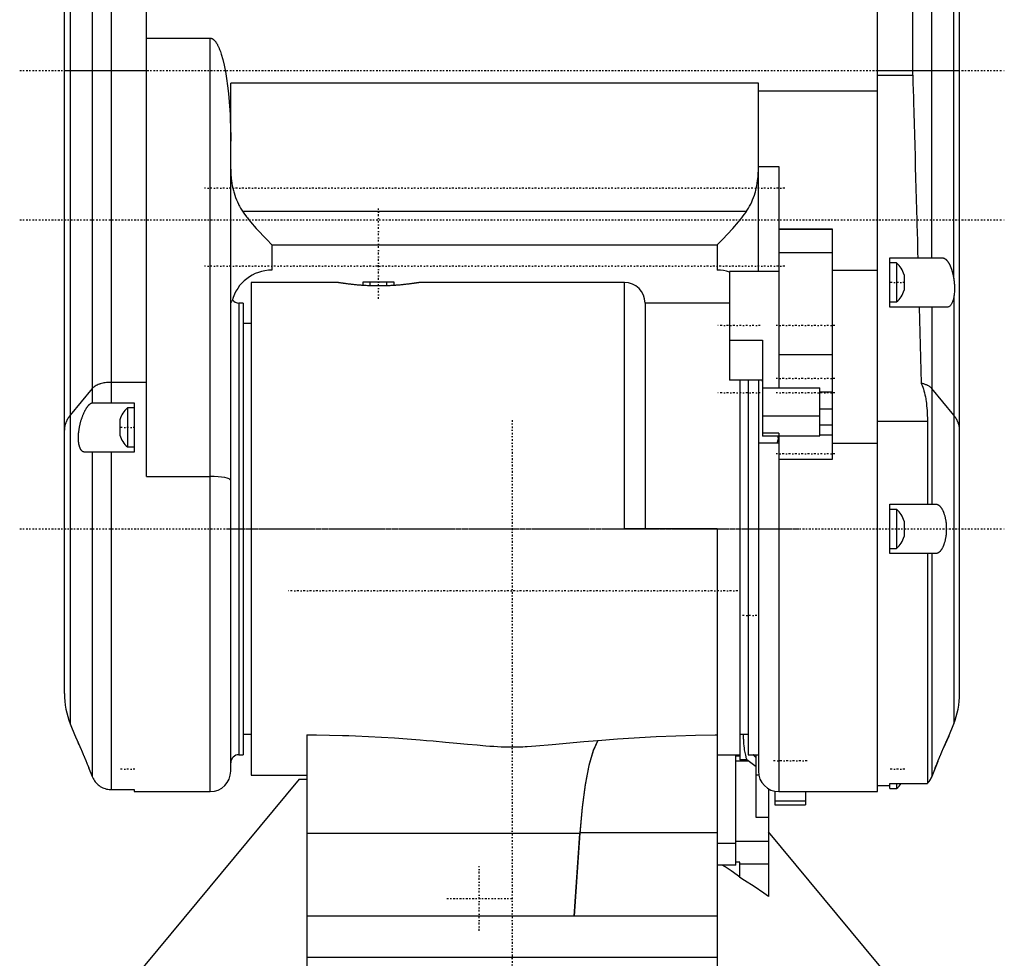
# Model space of a CAD drawing. Extents: x -128 to 128, y -5 to 906.
# Tile 3 of 12: x -120 to 120, y 225 to 454. Entities that reach past the tile are written whole.
import ezdxf

# ---------------------------------------------------------------- set-up
doc = ezdxf.new("R2010")
doc.units = 0
doc.linetypes.add('CENTER', pattern=[1.5, 0.45, -0.5, 0.05, -0.5])
doc.layers.add('AM_0', color=7, linetype='CONTINUOUS')
doc.layers.add('AM_7', color=7, linetype='CENTER')

msp = doc.modelspace()

# ---------------------------------------------------------------- linework, layer by layer
at = {"layer": 'AM_0', "color": 7, "linetype": 'CONTINUOUS'}
for p, q in [((89, 266), (89, 786.5)), ((107.57, 390.98), (107.57, 770.02)), ((-109, 289.9), (-109, 762.6)), ((109, 289.9), (109, 762.6)), ((-107.57, 690.25), (-107.57, 282.48)), ((-89, 342.76), (-89, 675.18)), ((-102.24, 459.11), (-102.24, 360.68)), ((-97.6, 459), (-97.6, 360.7)), ((97.6, 440.5), (97.6, 458.5)), ((102.24, 396), (102.24, 458.5)), ((-89, 449.49), (-73.5, 449.49)), ((-73.5, 266), (-73.5, 449.49)), ((-109, 441.6), (-89, 441.6)), ((89, 441.6), (109, 441.6)), ((89, 440.5), (97.6, 440.5)), ((60, 438.5), (-68.5, 438.5)), ((-68.5, 271), (-68.5, 438.5)), ((60, 392.69), (60, 438.5)), ((60, 436.7), (89, 436.7)), ((60, 418.21), (65, 418.21)), ((65, 418.21), (65, 364.37)), ((-65.65, 407.39), (57.15, 407.39)), ((65, 403.04), (78, 403.04)), ((78, 402.92), (65, 402.92)), ((78, 403.04), (78, 346.87)), ((-58.5, 399.17), (50, 399.17)), ((-58.5, 399.17), (-58.5, 393)), ((50, 399.17), (50, 393)), ((78, 397.19), (65, 397.19)), ((92, 396), (104.81, 396)), ((92, 384), (92, 396)), ((93.65, 394.75), (92, 394.75)), ((93.65, 394.75), (93.65, 385.25)), ((65, 392.69), (53, 392.69)), ((53, 392.69), (53, 366.21)), ((78, 393), (89, 393)), ((95.5, 391.88), (95.5, 388.12)), ((-42.5, 390), (-63.5, 390)), ((-63.5, 390), (-63.5, 270)), ((-36.34, 389.3), (-36.54, 389.3)), ((-28.66, 390.1), (-36.34, 390.1)), ((-36.34, 390.1), (-36.34, 389.3)), ((-34.52, 389.2), (-34.52, 390.1)), ((-30.48, 389.2), (-30.48, 390.1)), ((-28.66, 389.3), (-28.66, 390.1)), ((-28.46, 389.3), (-28.66, 389.3)), ((27.4, 390), (-22.5, 390)), ((27.4, 330), (27.4, 390)), ((107.57, 386.3), (107.57, 282.48)), ((-65.5, 385), (-66.5, 385)), ((-66.5, 385), (-66.5, 275)), ((-65.5, 385), (-65.5, 275)), ((53, 385), (32.4, 385)), ((32.4, 385), (32.4, 330)), ((92, 385.25), (93.65, 385.25)), ((106, 384), (92, 384)), ((99.15, 384), (99.65, 365.46)), ((102.24, 384), (102.24, 336)), ((-63.5, 380), (-65.5, 380)), ((53, 375.94), (61, 375.94)), ((61, 375.94), (61, 352.53)), ((78, 372.4), (65, 372.4)), ((-89, 365.67), (-97.6, 365.67)), ((61, 366.21), (53, 366.21)), ((55.5, 366.21), (55.5, 273.75)), ((57.5, 366.21), (57.5, 275)), ((60, 366.21), (60, 271)), ((61, 365.92), (60.93, 366.21)), ((-102.24, 364.17), (-107.57, 357.7)), ((61, 364.37), (75, 364.37)), ((75, 352.63), (75, 364.37)), ((78, 363.28), (75, 363.28)), ((107.57, 357.7), (102.24, 364.17)), ((-102.07, 360.7), (-92, 360.7)), ((-92, 360.7), (-92, 348.7)), ((-92, 359.45), (-93.65, 359.45)), ((-93.65, 359.45), (-93.65, 349.95)), ((61, 357.51), (75, 357.51)), ((78, 359.13), (75, 359.13)), ((-95.5, 356.58), (-95.5, 352.82)), ((78, 355.27), (75, 355.27)), ((101.17, 356.18), (89, 356.18)), ((101.17, 356.18), (101.17, 336)), ((65, 353.29), (61, 353.29)), ((65, 352.53), (61, 352.53)), ((64.9, 351.89), (64.71, 352.53)), ((65, 353.29), (65, 266)), ((65, 352.63), (75, 352.63)), ((78, 352.79), (75, 352.79)), ((65, 350.88), (60, 350.88)), ((64.6, 350.88), (64.9, 351.89)), ((78, 350.88), (89, 350.88)), ((-92, 348.7), (-104.1, 348.7)), ((-102.24, 348.7), (-102.24, 269.67)), ((-97.6, 348.7), (-97.6, 266.5)), ((-93.65, 349.95), (-92, 349.95)), ((78, 346.87), (65, 346.87)), ((-89, 342.76), (-73.5, 342.76)), ((92, 336), (103.26, 336)), ((92, 324), (92, 336)), ((93.65, 334.75), (92, 334.75)), ((93.65, 334.75), (93.65, 325.25)), ((95.5, 331.88), (95.5, 328.12)), ((50, 330), (27.4, 330)), ((50, 330), (50, 217.82)), ((92, 325.25), (93.65, 325.25)), ((103.26, 324), (92, 324)), ((101.17, 324), (101.17, 268.01)), ((102.24, 324), (102.24, 269.67)), ((-107.57, 282.48), (-106.38, 279.5)), ((106.38, 279.5), (107.57, 282.48)), ((-106.37, 279.47), (-106.38, 279.5)), ((-65.5, 280), (-63.5, 280)), ((-50, 279.8), (-49.22, 279.8)), ((-50, 279.8), (-50, 217.82)), ((20.94, 278.49), (20.93, 278.44)), ((49.48, 279.8), (50, 279.8)), ((55.5, 280), (57.5, 280)), ((106.38, 279.5), (105.03, 276.48)), ((-105.46, 277.46), (-105.67, 277.94)), ((-66.5, 275), (-65.5, 275)), ((50, 275), (55.5, 275)), ((54.5, 248.12), (54.5, 274.72)), ((54.5, 274.72), (55.5, 274.72)), ((54.5, 273.49), (57.57, 273.49)), ((57.2, 273.75), (55.5, 273.75)), ((59.5, 272.05), (57.2, 273.75)), ((57.5, 275), (60, 275)), ((59.5, 274.38), (59.34, 274.38)), ((59.5, 259.69), (59.5, 275)), ((-103.12, 271.88), (-102.24, 269.67)), ((103.71, 273.35), (102.24, 269.67)), ((-51.86, 269), (-92.81, 219.73)), ((-63.5, 270), (-50, 270)), ((-51.86, 269), (-50, 269)), ((59.5, 270.09), (60.08, 270.09)), ((-97.6, 266.5), (-92, 266.5)), ((-92, 266.5), (-92, 266)), ((62.5, 266.67), (62.5, 240.5)), ((89, 267.5), (92, 267.5)), ((92, 268.01), (101.17, 268.01)), ((92, 266.75), (92, 268.01)), ((92, 266.75), (93.65, 266.75)), ((93.65, 268.01), (93.65, 266.75)), ((-92, 266), (-73.5, 266)), ((64, 266.1), (64, 262.78)), ((65, 266), (89, 266)), ((71.5, 266), (71.5, 262.78)), ((71.5, 263.67), (64, 263.67)), ((64, 262.78), (71.5, 262.78)), ((62.5, 259.69), (59.5, 259.69)), ((16.53, 255.81), (-50, 255.81)), ((16.56, 255.96), (15.14, 235.7)), ((15.14, 235.7), (16.53, 255.81)), ((50, 255.96), (16.56, 255.96)), ((92.81, 219.73), (62.5, 256.2)), ((54.5, 253.38), (50, 253.38)), ((54.5, 253.94), (62.5, 253.94)), ((50.13, 248.12), (50, 248.22)), ((54.5, 248.12), (50.13, 248.12)), ((55.5, 248.84), (54.5, 248.84)), ((55.5, 245.1), (55.5, 248.84)), ((62.5, 248.32), (55.5, 248.32)), ((50, 235.7), (-50, 235.7)), ((50, 225.57), (-50, 225.57))]:
    msp.add_line(p, q, dxfattribs=at)
for points in [[(-68.5, 341.76), (-68.6, 341.96), (-68.88, 342.14), (-69.34, 342.32), (-69.96, 342.47), (-70.72, 342.59), (-71.59, 342.68), (-72.52, 342.74), (-73.5, 342.76)], [(20.94, 278.49), (19.79, 276.02), (18.74, 272.38), (17.83, 267.69), (17.08, 262.1), (16.53, 255.81)], [(20.93, 278.44), (19.79, 275.97), (18.75, 272.35), (17.85, 267.7), (17.11, 262.18), (16.56, 255.96)]]:
    msp.add_lwpolyline(points, dxfattribs=at)
for points in [[(-73.5, 449.49, 0), (-73.49, 449.49, 0), (-73.48, 449.49, 0), (-73.47, 449.49, 0), (-73.46, 449.49, 0), (-73.46, 449.49, 0), (-73.45, 449.49, 0), (-73.43, 449.49, 0), (-73.42, 449.49, 0), (-73.41, 449.49, 0), (-73.4, 449.49, 0), (-73.39, 449.49, 0), (-73.38, 449.49, 0), (-73.37, 449.48, 0), (-73.36, 449.48, 0), (-73.35, 449.48, 0), (-73.34, 449.48, 0), (-73.32, 449.48, 0), (-73.32, 449.48, 0), (-73.31, 449.48, 0), (-73.3, 449.47, 0), (-73.29, 449.47, 0), (-73.28, 449.47, 0), (-73.25, 449.46, 0), (-73.17, 449.44, 0), (-73.1, 449.41, 0), (-73.03, 449.38, 0), (-72.96, 449.34, 0), (-72.88, 449.3, 0), (-72.85, 449.28, 0), (-72.81, 449.25, 0), (-72.74, 449.2, 0), (-72.67, 449.14, 0), (-72.6, 449.08, 0), (-72.52, 449.01, 0), (-72.45, 448.94, 0), (-72.42, 448.9, 0), (-72.38, 448.86, 0), (-72.31, 448.77, 0), (-72.24, 448.69, 0), (-72.21, 448.64, 0), (-72.17, 448.59, 0), (-72.1, 448.49, 0), (-72.03, 448.39, 0), (-72, 448.33, 0), (-71.96, 448.28, 0), (-71.89, 448.16, 0), (-71.82, 448.04, 0), (-71.76, 447.92, 0), (-71.69, 447.79, 0), (-71.62, 447.65, 0), (-71.59, 447.58, 0), (-71.55, 447.51, 0), (-71.49, 447.37, 0), (-71.42, 447.22, 0), (-71.35, 447.07, 0), (-71.29, 446.91, 0), (-71.22, 446.74, 0), (-71.19, 446.66, 0), (-71.16, 446.57, 0), (-71.1, 446.4, 0), (-71.03, 446.22, 0), (-70.81, 445.57, 0), (-70.46, 444.31, 0), (-70.12, 442.9, 0), (-69.96, 442.15, 0), (-69.81, 441.36, 0), (-69.53, 439.68, 0), (-69.28, 437.89, 0), (-69.06, 435.99, 0), (-68.88, 434.01, 0), (-68.73, 431.96, 0), (-68.67, 430.9, 0), (-68.62, 429.84, 0), (-68.54, 427.69, 0), (-68.5, 425.51, 0), (-68.5, 424.41, 0)], [(97.6, 440.5, 0), (97.6, 440.5, 0), (97.6, 440.5, 0), (97.6, 440.5, 0), (97.6, 440.5, 0), (97.6, 440.5, 0), (97.6, 440.5, 0), (97.6, 440.5, 0), (97.6, 440.5, 0), (97.6, 440.5, 0), (97.6, 440.5, 0), (97.6, 440.5, 0), (97.6, 440.5, 0), (97.6, 440.5, 0), (97.6, 440.5, 0), (97.6, 440.5, 0), (97.6, 440.5, 0), (97.6, 440.5, 0), (97.6, 440.5, 0), (97.6, 440.5, 0), (97.6, 440.5, 0), (97.6, 440.5, 0), (97.6, 440.5, 0), (97.6, 440.5, 0), (97.6, 440.5, 0), (97.6, 440.5, 0), (97.6, 440.5, 0), (97.6, 440.5, 0), (97.6, 440.5, 0), (97.6, 440.5, 0), (97.6, 440.5, 0), (97.6, 440.5, 0), (97.6, 440.5, 0), (97.6, 440.5, 0), (97.6, 440.49, 0), (97.6, 440.49, 0), (97.6, 440.49, 0), (97.6, 440.49, 0), (97.6, 440.49, 0), (97.6, 440.49, 0), (97.6, 440.48, 0), (97.6, 440.48, 0), (97.6, 440.47, 0), (97.61, 440.46, 0), (97.61, 440.42, 0), (97.61, 440.33, 0), (97.62, 440.27, 0), (97.62, 440.2, 0), (97.62, 440.04, 0), (97.63, 439.84, 0), (97.66, 438.9, 0), (97.72, 436.59, 0), (97.76, 435.27, 0), (97.79, 433.95, 0), (97.87, 431.3, 0), (97.94, 428.66, 0), (98.01, 426.03, 0), (98.08, 423.39, 0), (98.15, 420.76, 0), (98.19, 419.45, 0), (98.22, 418.13, 0), (98.3, 415.51, 0), (98.37, 412.89, 0), (98.44, 410.27, 0), (98.51, 407.67, 0), (98.58, 405.06, 0), (98.62, 403.76, 0), (98.65, 402.46, 0), (98.72, 399.87, 0), (98.79, 397.29, 0), (98.83, 396, 0)], [(-68.5, 417.59, 0), (-68.5, 417.27, 0), (-68.48, 416.63, 0), (-68.44, 416, 0), (-68.42, 415.69, 0), (-68.39, 415.38, 0), (-68.32, 414.77, 0), (-68.23, 414.16, 0), (-68.12, 413.56, 0), (-67.99, 412.97, 0), (-67.85, 412.39, 0), (-67.77, 412.1, 0), (-67.69, 411.81, 0), (-67.51, 411.25, 0), (-67.32, 410.7, 0), (-67.11, 410.16, 0), (-66.88, 409.63, 0), (-66.64, 409.11, 0), (-66.51, 408.85, 0), (-66.38, 408.6, 0), (-66.1, 408.1, 0), (-65.8, 407.62, 0), (-65.65, 407.39, 0)], [(57.15, 407.39, 0), (57.3, 407.62, 0), (57.6, 408.11, 0), (57.88, 408.6, 0), (58.01, 408.85, 0), (58.14, 409.11, 0), (58.38, 409.63, 0), (58.61, 410.16, 0), (58.82, 410.7, 0), (59.02, 411.25, 0), (59.19, 411.82, 0), (59.27, 412.1, 0), (59.35, 412.39, 0), (59.49, 412.97, 0), (59.62, 413.56, 0), (59.73, 414.16, 0), (59.82, 414.77, 0), (59.89, 415.38, 0), (59.92, 415.69, 0), (59.94, 416.01, 0), (59.98, 416.63, 0), (60, 417.27, 0), (60, 417.59, 0)], [(-65.65, 407.39, 0), (-65.49, 407.15, 0), (-65.15, 406.67, 0), (-64.81, 406.2, 0), (-64.63, 405.96, 0), (-64.45, 405.72, 0), (-64.07, 405.25, 0), (-63.69, 404.78, 0), (-62.27, 403.14, 0), (-59.74, 400.44, 0), (-58.5, 399.17, 0)], [(50, 399.17, 0), (51.24, 400.44, 0), (53.77, 403.14, 0), (55.19, 404.78, 0), (55.57, 405.25, 0), (55.95, 405.72, 0), (56.13, 405.96, 0), (56.31, 406.2, 0), (56.65, 406.67, 0), (56.99, 407.15, 0), (57.15, 407.39, 0)], [(104.81, 396, 0), (104.83, 396, 0), (104.86, 396, 0), (104.89, 396, 0), (104.9, 396, 0), (104.92, 395.99, 0), (104.95, 395.99, 0), (104.98, 395.98, 0), (105.01, 395.98, 0), (105.04, 395.97, 0), (105.07, 395.96, 0), (105.08, 395.96, 0), (105.1, 395.96, 0), (105.13, 395.95, 0), (105.16, 395.94, 0), (105.26, 395.89, 0), (105.35, 395.85, 0), (105.44, 395.79, 0), (105.55, 395.72, 0), (105.58, 395.69, 0), (105.61, 395.67, 0), (105.62, 395.66, 0), (105.64, 395.64, 0), (105.67, 395.62, 0), (105.7, 395.59, 0), (105.73, 395.56, 0), (105.76, 395.53, 0), (105.79, 395.5, 0), (105.8, 395.49, 0), (105.82, 395.47, 0), (105.85, 395.44, 0), (105.88, 395.4, 0), (105.91, 395.37, 0), (105.94, 395.33, 0), (105.97, 395.3, 0), (105.99, 395.28, 0), (106, 395.26, 0), (106.03, 395.22, 0), (106.06, 395.18, 0), (106.09, 395.14, 0), (106.12, 395.1, 0), (106.15, 395.06, 0), (106.17, 395.04, 0), (106.18, 395.02, 0), (106.21, 394.97, 0), (106.24, 394.93, 0), (106.27, 394.88, 0), (106.3, 394.84, 0), (106.33, 394.79, 0), (106.34, 394.77, 0), (106.35, 394.74, 0), (106.38, 394.69, 0), (106.41, 394.64, 0), (106.43, 394.62, 0), (106.44, 394.59, 0), (106.47, 394.54, 0), (106.5, 394.49, 0), (106.51, 394.46, 0), (106.52, 394.44, 0), (106.55, 394.38, 0), (106.58, 394.33, 0), (106.61, 394.27, 0), (106.63, 394.22, 0), (106.66, 394.16, 0), (106.67, 394.13, 0), (106.68, 394.1, 0), (106.71, 394.05, 0), (106.74, 393.99, 0), (106.76, 393.93, 0), (106.79, 393.87, 0), (106.81, 393.81, 0), (106.82, 393.78, 0), (106.84, 393.75, 0), (106.86, 393.69, 0), (106.89, 393.63, 0), (106.91, 393.56, 0), (106.93, 393.5, 0), (106.96, 393.44, 0), (106.97, 393.41, 0), (106.98, 393.37, 0), (107, 393.31, 0), (107.02, 393.25, 0), (107.04, 393.18, 0), (107.07, 393.12, 0), (107.09, 393.05, 0), (107.1, 393.02, 0), (107.11, 392.98, 0), (107.13, 392.92, 0), (107.15, 392.85, 0), (107.17, 392.78, 0), (107.19, 392.71, 0), (107.21, 392.64, 0), (107.22, 392.6, 0), (107.23, 392.57, 0), (107.25, 392.5, 0), (107.27, 392.42, 0), (107.28, 392.39, 0), (107.29, 392.35, 0), (107.31, 392.28, 0), (107.33, 392.2, 0), (107.34, 392.17, 0), (107.34, 392.13, 0), (107.36, 392.05, 0), (107.38, 391.98, 0), (107.4, 391.9, 0), (107.41, 391.82, 0), (107.43, 391.74, 0), (107.44, 391.7, 0), (107.45, 391.66, 0), (107.46, 391.59, 0), (107.48, 391.51, 0), (107.49, 391.43, 0), (107.51, 391.35, 0), (107.52, 391.27, 0), (107.53, 391.23, 0), (107.54, 391.19, 0), (107.55, 391.1, 0), (107.57, 391.02, 0), (107.57, 390.98, 0)], [(107.57, 390.98, 0), (107.59, 390.85, 0), (107.63, 390.57, 0), (107.66, 390.3, 0), (107.68, 390.16, 0), (107.69, 390.02, 0), (107.71, 389.75, 0), (107.73, 389.47, 0), (107.75, 389.2, 0), (107.76, 388.92, 0), (107.76, 388.65, 0), (107.76, 388.52, 0), (107.76, 388.38, 0), (107.76, 388.12, 0), (107.75, 387.86, 0), (107.73, 387.6, 0), (107.71, 387.35, 0), (107.69, 387.11, 0), (107.68, 386.99, 0), (107.66, 386.87, 0), (107.63, 386.64, 0), (107.59, 386.41, 0), (107.57, 386.3, 0)], [(-22.5, 390, 0), (-22.5, 390, 0), (-22.51, 390, 0), (-22.52, 390, 0), (-22.54, 389.99, 0), (-22.55, 389.99, 0), (-22.58, 389.99, 0), (-22.62, 389.98, 0), (-22.67, 389.97, 0), (-22.73, 389.96, 0), (-22.8, 389.95, 0), (-22.84, 389.94, 0), (-22.87, 389.94, 0), (-22.96, 389.93, 0), (-23.05, 389.91, 0), (-23.15, 389.89, 0), (-23.26, 389.88, 0), (-23.38, 389.86, 0), (-23.44, 389.85, 0), (-23.51, 389.84, 0), (-23.64, 389.82, 0), (-23.78, 389.8, 0), (-23.85, 389.79, 0), (-23.93, 389.78, 0), (-24.08, 389.76, 0), (-24.24, 389.73, 0), (-24.33, 389.72, 0), (-24.41, 389.71, 0), (-24.59, 389.69, 0), (-24.76, 389.66, 0), (-24.95, 389.64, 0), (-25.14, 389.62, 0), (-25.33, 389.59, 0), (-25.43, 389.58, 0), (-25.53, 389.57, 0), (-25.73, 389.55, 0), (-25.94, 389.52, 0), (-26.16, 389.5, 0), (-26.39, 389.48, 0), (-26.62, 389.45, 0), (-26.74, 389.44, 0), (-26.86, 389.43, 0), (-27.1, 389.41, 0), (-27.35, 389.38, 0), (-27.61, 389.36, 0), (-27.87, 389.34, 0), (-28.13, 389.32, 0), (-28.26, 389.31, 0), (-28.4, 389.3, 0), (-28.67, 389.28, 0), (-28.95, 389.27, 0), (-29.22, 389.25, 0), (-29.5, 389.24, 0), (-29.79, 389.22, 0), (-29.93, 389.22, 0), (-30.07, 389.21, 0), (-30.36, 389.2, 0), (-30.65, 389.19, 0), (-30.93, 389.18, 0), (-31.22, 389.17, 0), (-31.51, 389.17, 0), (-31.65, 389.17, 0), (-31.79, 389.17, 0), (-32.08, 389.16, 0), (-32.36, 389.16, 0), (-32.5, 389.16, 0), (-32.64, 389.16, 0), (-32.92, 389.16, 0), (-33.21, 389.17, 0), (-33.35, 389.17, 0), (-33.49, 389.17, 0), (-33.78, 389.17, 0), (-34.07, 389.18, 0), (-34.35, 389.19, 0), (-34.64, 389.2, 0), (-34.93, 389.21, 0), (-35.07, 389.22, 0), (-35.21, 389.22, 0), (-35.5, 389.24, 0), (-35.78, 389.25, 0), (-36.05, 389.27, 0), (-36.33, 389.28, 0), (-36.6, 389.3, 0), (-36.74, 389.31, 0), (-36.87, 389.32, 0), (-37.13, 389.34, 0), (-37.39, 389.36, 0), (-37.65, 389.38, 0), (-37.9, 389.41, 0), (-38.14, 389.43, 0), (-38.26, 389.44, 0), (-38.38, 389.45, 0), (-38.61, 389.48, 0), (-38.84, 389.5, 0), (-39.06, 389.52, 0), (-39.27, 389.55, 0), (-39.47, 389.57, 0), (-39.57, 389.58, 0), (-39.67, 389.59, 0), (-39.86, 389.62, 0), (-40.05, 389.64, 0), (-40.24, 389.66, 0), (-40.41, 389.69, 0), (-40.59, 389.71, 0), (-40.67, 389.72, 0), (-40.76, 389.73, 0), (-40.92, 389.76, 0), (-41.07, 389.78, 0), (-41.15, 389.79, 0), (-41.22, 389.8, 0), (-41.36, 389.82, 0), (-41.49, 389.84, 0), (-41.56, 389.85, 0), (-41.62, 389.86, 0), (-41.74, 389.88, 0), (-41.85, 389.89, 0), (-41.95, 389.91, 0), (-42.04, 389.93, 0), (-42.13, 389.94, 0), (-42.16, 389.94, 0), (-42.2, 389.95, 0), (-42.27, 389.96, 0), (-42.33, 389.97, 0), (-42.38, 389.98, 0), (-42.42, 389.99, 0), (-42.45, 389.99, 0), (-42.46, 389.99, 0), (-42.48, 390, 0), (-42.49, 390, 0), (-42.5, 390, 0), (-42.5, 390, 0)], [(107.57, 386.3, 0), (107.55, 386.18, 0), (107.49, 385.94, 0), (107.43, 385.72, 0), (107.4, 385.61, 0), (107.37, 385.51, 0), (107.3, 385.31, 0), (107.22, 385.13, 0), (107.14, 384.96, 0), (107.06, 384.8, 0), (106.98, 384.66, 0), (106.94, 384.6, 0), (106.89, 384.54, 0), (106.8, 384.42, 0), (106.7, 384.32, 0), (106.6, 384.23, 0), (106.5, 384.15, 0), (106.39, 384.09, 0), (106.33, 384.07, 0), (106.28, 384.05, 0), (106.17, 384.02, 0), (106.05, 384, 0), (106, 384, 0)], [(-68.5, 384.68, 0), (-68.48, 384.83, 0), (-68.36, 385.12, 0), (-68.22, 385.41, 0), (-68.17, 385.55, 0)], [(-97.6, 365.67, 0), (-97.77, 365.67, 0), (-98.1, 365.66, 0), (-98.42, 365.64, 0), (-98.59, 365.62, 0), (-98.75, 365.61, 0), (-99.07, 365.57, 0), (-99.38, 365.52, 0), (-99.69, 365.45, 0), (-99.98, 365.38, 0), (-100.27, 365.3, 0), (-100.41, 365.26, 0), (-100.54, 365.22, 0), (-100.8, 365.12, 0), (-101.05, 365.02, 0), (-101.28, 364.9, 0), (-101.5, 364.78, 0), (-101.69, 364.66, 0), (-101.79, 364.59, 0), (-101.87, 364.53, 0), (-102.04, 364.39, 0), (-102.18, 364.25, 0), (-102.24, 364.17, 0)], [(102.24, 364.17, 0), (102.2, 364.22, 0), (102.11, 364.31, 0), (102.02, 364.4, 0), (101.97, 364.45, 0), (101.92, 364.49, 0), (101.8, 364.58, 0), (101.68, 364.66, 0), (101.56, 364.75, 0), (101.42, 364.82, 0), (101.28, 364.9, 0), (101.21, 364.94, 0), (101.14, 364.97, 0), (100.98, 365.04, 0), (100.82, 365.11, 0), (100.66, 365.18, 0), (100.48, 365.24, 0), (100.31, 365.29, 0), (100.22, 365.32, 0), (100.13, 365.35, 0), (99.94, 365.4, 0), (99.75, 365.44, 0), (99.65, 365.46, 0)], [(99.65, 365.46, 0), (99.75, 365.26, 0), (99.91, 364.87, 0), (100.06, 364.48, 0), (100.14, 364.27, 0), (100.2, 364.06, 0), (100.34, 363.62, 0), (100.46, 363.15, 0), (100.57, 362.67, 0), (100.67, 362.17, 0), (100.76, 361.64, 0), (100.81, 361.38, 0), (100.85, 361.11, 0), (100.92, 360.55, 0), (100.98, 359.98, 0), (101.04, 359.4, 0), (101.08, 358.81, 0), (101.12, 358.23, 0), (101.13, 357.93, 0), (101.14, 357.64, 0), (101.16, 357.05, 0), (101.17, 356.47, 0), (101.17, 356.18, 0)], [(-104.1, 348.7, 0), (-104.13, 348.7, 0), (-104.2, 348.71, 0), (-104.26, 348.72, 0), (-104.29, 348.72, 0), (-104.32, 348.73, 0), (-104.38, 348.75, 0), (-104.44, 348.77, 0), (-104.5, 348.8, 0), (-104.56, 348.84, 0), (-104.62, 348.87, 0), (-104.65, 348.89, 0), (-104.67, 348.92, 0), (-104.73, 348.96, 0), (-104.78, 349.01, 0), (-104.83, 349.07, 0), (-104.88, 349.13, 0), (-104.93, 349.19, 0), (-104.95, 349.23, 0), (-104.98, 349.26, 0), (-105.02, 349.33, 0), (-105.07, 349.41, 0), (-105.09, 349.45, 0), (-105.11, 349.49, 0), (-105.15, 349.58, 0), (-105.19, 349.67, 0), (-105.21, 349.72, 0), (-105.23, 349.77, 0), (-105.27, 349.87, 0), (-105.31, 349.98, 0), (-105.34, 350.09, 0), (-105.37, 350.21, 0), (-105.4, 350.33, 0), (-105.42, 350.39, 0), (-105.43, 350.45, 0), (-105.46, 350.58, 0), (-105.48, 350.71, 0), (-105.5, 350.85, 0), (-105.52, 350.99, 0), (-105.54, 351.13, 0), (-105.55, 351.2, 0), (-105.55, 351.27, 0), (-105.57, 351.42, 0), (-105.58, 351.57, 0), (-105.58, 351.72, 0), (-105.59, 351.87, 0), (-105.59, 352.02, 0), (-105.59, 352.1, 0), (-105.59, 352.18, 0), (-105.59, 352.33, 0), (-105.59, 352.49, 0), (-105.58, 352.66, 0), (-105.57, 352.82, 0), (-105.56, 352.99, 0), (-105.56, 353.08, 0), (-105.55, 353.16, 0), (-105.54, 353.33, 0), (-105.52, 353.51, 0), (-105.5, 353.68, 0), (-105.48, 353.86, 0), (-105.45, 354.04, 0), (-105.44, 354.13, 0), (-105.43, 354.22, 0), (-105.4, 354.4, 0), (-105.37, 354.57, 0), (-105.35, 354.66, 0), (-105.33, 354.75, 0), (-105.3, 354.93, 0), (-105.26, 355.1, 0), (-105.25, 355.19, 0), (-105.23, 355.28, 0), (-105.19, 355.45, 0), (-105.15, 355.62, 0), (-105.1, 355.79, 0), (-105.06, 355.96, 0), (-105.01, 356.12, 0), (-104.99, 356.2, 0), (-104.97, 356.28, 0), (-104.92, 356.44, 0), (-104.87, 356.6, 0), (-104.82, 356.76, 0), (-104.77, 356.91, 0), (-104.72, 357.07, 0), (-104.69, 357.14, 0), (-104.67, 357.22, 0), (-104.61, 357.37, 0), (-104.55, 357.52, 0), (-104.49, 357.67, 0), (-104.44, 357.82, 0), (-104.37, 357.96, 0), (-104.34, 358.04, 0), (-104.31, 358.11, 0), (-104.25, 358.24, 0), (-104.19, 358.38, 0), (-104.12, 358.51, 0), (-104.06, 358.64, 0), (-104, 358.77, 0), (-103.96, 358.83, 0), (-103.93, 358.89, 0), (-103.87, 359.01, 0), (-103.8, 359.13, 0), (-103.73, 359.24, 0), (-103.67, 359.34, 0), (-103.6, 359.45, 0), (-103.57, 359.5, 0), (-103.54, 359.55, 0), (-103.47, 359.64, 0), (-103.41, 359.73, 0), (-103.38, 359.77, 0), (-103.35, 359.81, 0), (-103.28, 359.9, 0), (-103.22, 359.97, 0), (-103.19, 360.01, 0), (-103.16, 360.05, 0), (-103.09, 360.12, 0), (-103.03, 360.19, 0), (-102.96, 360.25, 0), (-102.9, 360.31, 0), (-102.84, 360.36, 0), (-102.8, 360.39, 0), (-102.77, 360.42, 0), (-102.71, 360.46, 0), (-102.64, 360.51, 0), (-102.58, 360.55, 0), (-102.52, 360.58, 0), (-102.46, 360.61, 0), (-102.43, 360.63, 0), (-102.39, 360.64, 0), (-102.33, 360.66, 0), (-102.27, 360.68, 0), (-102.24, 360.68, 0)], [(-102.24, 360.68, 0), (-102.22, 360.69, 0), (-102.16, 360.7, 0), (-102.1, 360.7, 0), (-102.07, 360.7, 0)], [(-107.57, 357.7, 0), (-107.65, 357.61, 0), (-107.8, 357.41, 0), (-107.94, 357.21, 0), (-108.01, 357.11, 0), (-108.07, 357.01, 0), (-108.19, 356.81, 0), (-108.31, 356.61, 0), (-108.41, 356.41, 0), (-108.51, 356.21, 0), (-108.6, 356, 0), (-108.64, 355.9, 0), (-108.68, 355.79, 0), (-108.75, 355.59, 0), (-108.81, 355.38, 0), (-108.87, 355.17, 0), (-108.91, 354.96, 0), (-108.95, 354.75, 0), (-108.96, 354.64, 0), (-108.97, 354.54, 0), (-108.99, 354.33, 0), (-109, 354.11, 0), (-109, 354.01, 0)], [(109, 354.01, 0), (109, 354.11, 0), (108.99, 354.33, 0), (108.97, 354.54, 0), (108.96, 354.64, 0), (108.95, 354.75, 0), (108.91, 354.96, 0), (108.87, 355.17, 0), (108.81, 355.38, 0), (108.75, 355.59, 0), (108.68, 355.79, 0), (108.64, 355.9, 0), (108.6, 356, 0), (108.51, 356.21, 0), (108.41, 356.41, 0), (108.31, 356.61, 0), (108.19, 356.81, 0), (108.07, 357.01, 0), (108.01, 357.11, 0), (107.94, 357.21, 0), (107.8, 357.41, 0), (107.65, 357.61, 0), (107.57, 357.7, 0)], [(103.26, 336, 0), (103.29, 336, 0), (103.36, 335.99, 0), (103.43, 335.99, 0), (103.46, 335.98, 0), (103.49, 335.97, 0), (103.56, 335.95, 0), (103.62, 335.93, 0), (103.69, 335.9, 0), (103.76, 335.87, 0), (103.82, 335.84, 0), (103.86, 335.81, 0), (103.89, 335.79, 0), (103.96, 335.75, 0), (104.02, 335.69, 0), (104.09, 335.64, 0), (104.16, 335.58, 0), (104.22, 335.51, 0), (104.26, 335.48, 0), (104.29, 335.44, 0), (104.36, 335.36, 0), (104.42, 335.28, 0), (104.45, 335.24, 0), (104.48, 335.2, 0), (104.55, 335.11, 0), (104.61, 335.01, 0), (104.64, 334.97, 0), (104.67, 334.92, 0), (104.73, 334.81, 0), (104.79, 334.71, 0), (104.85, 334.6, 0), (104.9, 334.49, 0), (104.96, 334.37, 0), (104.98, 334.31, 0), (105.01, 334.25, 0), (105.06, 334.13, 0), (105.11, 334.01, 0), (105.16, 333.88, 0), (105.2, 333.75, 0), (105.25, 333.61, 0), (105.27, 333.54, 0), (105.29, 333.47, 0), (105.34, 333.33, 0), (105.38, 333.18, 0), (105.42, 333.03, 0), (105.46, 332.87, 0), (105.5, 332.71, 0), (105.51, 332.63, 0), (105.53, 332.54, 0), (105.56, 332.38, 0), (105.6, 332.21, 0), (105.62, 332.04, 0), (105.65, 331.86, 0), (105.67, 331.69, 0), (105.69, 331.6, 0), (105.7, 331.51, 0), (105.72, 331.33, 0), (105.73, 331.16, 0), (105.75, 330.98, 0), (105.76, 330.8, 0), (105.77, 330.62, 0), (105.77, 330.53, 0), (105.77, 330.44, 0), (105.78, 330.26, 0), (105.78, 330.09, 0), (105.78, 330, 0), (105.78, 329.91, 0), (105.78, 329.74, 0), (105.77, 329.56, 0), (105.77, 329.47, 0), (105.77, 329.38, 0), (105.76, 329.2, 0), (105.75, 329.02, 0), (105.73, 328.84, 0), (105.72, 328.67, 0), (105.7, 328.49, 0), (105.69, 328.4, 0), (105.67, 328.31, 0), (105.65, 328.14, 0), (105.62, 327.96, 0), (105.6, 327.79, 0), (105.56, 327.62, 0), (105.53, 327.46, 0), (105.51, 327.37, 0), (105.5, 327.29, 0), (105.46, 327.13, 0), (105.42, 326.97, 0), (105.38, 326.82, 0), (105.34, 326.67, 0), (105.29, 326.53, 0), (105.27, 326.46, 0), (105.25, 326.39, 0), (105.2, 326.25, 0), (105.16, 326.12, 0), (105.11, 325.99, 0), (105.06, 325.87, 0), (105.01, 325.75, 0), (104.98, 325.69, 0), (104.96, 325.63, 0), (104.9, 325.51, 0), (104.85, 325.4, 0), (104.79, 325.29, 0), (104.73, 325.19, 0), (104.67, 325.08, 0), (104.64, 325.03, 0), (104.61, 324.99, 0), (104.55, 324.89, 0), (104.48, 324.8, 0), (104.45, 324.76, 0), (104.42, 324.72, 0), (104.36, 324.64, 0), (104.29, 324.56, 0), (104.26, 324.52, 0), (104.22, 324.49, 0), (104.16, 324.42, 0), (104.09, 324.36, 0), (104.02, 324.31, 0), (103.96, 324.25, 0), (103.89, 324.21, 0), (103.86, 324.19, 0), (103.82, 324.16, 0), (103.76, 324.13, 0), (103.69, 324.1, 0), (103.62, 324.07, 0), (103.56, 324.05, 0), (103.49, 324.03, 0), (103.46, 324.02, 0), (103.43, 324.01, 0), (103.36, 324.01, 0), (103.29, 324, 0), (103.26, 324, 0)], [(-106.38, 279.5, 0), (-106.38, 279.5, 0), (-106.38, 279.5, 0), (-106.38, 279.49, 0), (-106.38, 279.49, 0), (-106.38, 279.49, 0), (-106.37, 279.48, 0), (-106.37, 279.47, 0), (-106.36, 279.46, 0), (-106.36, 279.45, 0), (-106.35, 279.44, 0), (-106.35, 279.43, 0), (-106.34, 279.42, 0), (-106.34, 279.4, 0), (-106.33, 279.38, 0), (-106.32, 279.36, 0), (-106.31, 279.34, 0), (-106.29, 279.31, 0), (-106.29, 279.3, 0), (-106.28, 279.28, 0), (-106.27, 279.26, 0), (-106.25, 279.22, 0), (-106.25, 279.21, 0), (-106.24, 279.19, 0), (-106.22, 279.16, 0), (-106.21, 279.12, 0), (-106.2, 279.1, 0), (-106.19, 279.08, 0), (-106.17, 279.04, 0), (-106.15, 279, 0), (-106.13, 278.96, 0), (-106.11, 278.91, 0), (-106.09, 278.87, 0), (-106.08, 278.84, 0), (-106.07, 278.82, 0), (-106.05, 278.77, 0), (-106.02, 278.72, 0), (-106, 278.66, 0), (-105.97, 278.61, 0), (-105.95, 278.55, 0), (-105.93, 278.52, 0), (-105.92, 278.5, 0), (-105.9, 278.44, 0), (-105.87, 278.38, 0), (-105.84, 278.31, 0), (-105.81, 278.25, 0), (-105.78, 278.19, 0), (-105.77, 278.16, 0), (-105.75, 278.12, 0), (-105.72, 278.06, 0), (-105.69, 277.99, 0), (-105.66, 277.92, 0), (-105.63, 277.85, 0), (-105.6, 277.78, 0), (-105.59, 277.75, 0), (-105.57, 277.71, 0), (-105.54, 277.64, 0), (-105.51, 277.57, 0), (-105.47, 277.49, 0), (-105.44, 277.42, 0), (-105.41, 277.34, 0), (-105.39, 277.3, 0), (-105.37, 277.26, 0), (-105.34, 277.18, 0), (-105.3, 277.1, 0), (-105.28, 277.06, 0), (-105.26, 277.02, 0), (-105.23, 276.94, 0), (-105.19, 276.85, 0), (-105.17, 276.81, 0), (-105.15, 276.77, 0), (-105.11, 276.68, 0), (-105.08, 276.59, 0), (-105.04, 276.5, 0), (-105, 276.41, 0), (-104.96, 276.32, 0), (-104.94, 276.27, 0), (-104.92, 276.22, 0), (-104.88, 276.13, 0), (-104.84, 276.03, 0), (-104.79, 275.94, 0), (-104.75, 275.84, 0), (-104.71, 275.74, 0), (-104.69, 275.69, 0), (-104.67, 275.64, 0), (-104.62, 275.54, 0), (-104.58, 275.44, 0), (-104.54, 275.34, 0), (-104.49, 275.23, 0), (-104.45, 275.13, 0), (-104.43, 275.08, 0), (-104.41, 275.03, 0), (-104.36, 274.92, 0), (-104.32, 274.82, 0), (-104.27, 274.71, 0), (-104.23, 274.6, 0), (-104.19, 274.5, 0), (-104.16, 274.44, 0), (-104.14, 274.39, 0), (-104.1, 274.28, 0), (-104.05, 274.17, 0), (-104.01, 274.07, 0), (-103.96, 273.96, 0), (-103.92, 273.85, 0), (-103.89, 273.8, 0), (-103.87, 273.74, 0), (-103.83, 273.63, 0), (-103.78, 273.52, 0), (-103.76, 273.47, 0), (-103.74, 273.41, 0), (-103.69, 273.31, 0), (-103.65, 273.2, 0), (-103.63, 273.14, 0), (-103.6, 273.09, 0), (-103.56, 272.98, 0), (-103.52, 272.87, 0), (-103.47, 272.76, 0), (-103.43, 272.66, 0), (-103.39, 272.55, 0), (-103.36, 272.5, 0), (-103.34, 272.44, 0), (-103.3, 272.33, 0), (-103.26, 272.22, 0), (-103.21, 272.11, 0), (-103.17, 272, 0), (-103.12, 271.89, 0), (-103.1, 271.84, 0), (-103.08, 271.78, 0), (-103.03, 271.67, 0), (-102.99, 271.56, 0), (-102.97, 271.5, 0)], [(-49.22, 279.8, 0), (-47.63, 279.8, 0), (-44.46, 279.76, 0), (-41.29, 279.69, 0), (-39.7, 279.64, 0), (-38.12, 279.58, 0), (-34.95, 279.44, 0), (-31.79, 279.27, 0), (-28.65, 279.07, 0), (-25.53, 278.85, 0), (-22.4, 278.61, 0), (-20.82, 278.48, 0), (-19.23, 278.34, 0), (-16.22, 278.07, 0), (-13.43, 277.81, 0), (-10.87, 277.57, 0), (-8.51, 277.36, 0), (-6.38, 277.18, 0), (-5.39, 277.11, 0), (-4.44, 277.04, 0), (-2.64, 276.95, 0), (-0.88, 276.9, 0), (0, 276.89, 0)], [(0, 276.89, 0), (0.53, 276.89, 0), (1.59, 276.91, 0), (2.65, 276.95, 0), (3.18, 276.97, 0), (3.71, 277, 0), (4.77, 277.07, 0), (5.82, 277.14, 0), (9.79, 277.47, 0), (17.5, 278.19, 0), (20.94, 278.49, 0)], [(20.93, 278.44, 0), (25.67, 278.83, 0), (35.14, 279.43, 0), (44.7, 279.76, 0), (49.48, 279.8, 0)], [(57.2, 273.75, 0), (57.16, 273.91, 0), (57.07, 274.22, 0), (56.99, 274.54, 0), (56.95, 274.7, 0), (56.91, 274.86, 0), (56.84, 275.19, 0), (56.77, 275.52, 0), (56.71, 275.86, 0), (56.66, 276.2, 0), (56.61, 276.54, 0), (56.59, 276.71, 0), (56.57, 276.89, 0), (56.53, 277.23, 0), (56.5, 277.58, 0), (56.47, 277.93, 0), (56.45, 278.29, 0), (56.43, 278.65, 0), (56.42, 278.84, 0), (56.42, 279.03, 0), (56.41, 279.41, 0), (56.41, 279.79, 0), (56.41, 279.99, 0)], [(102.97, 271.5, 0), (102.99, 271.56, 0), (103.03, 271.67, 0), (103.08, 271.78, 0), (103.1, 271.84, 0), (103.12, 271.89, 0), (103.17, 272, 0), (103.21, 272.11, 0), (103.26, 272.22, 0), (103.3, 272.33, 0), (103.34, 272.44, 0), (103.36, 272.5, 0), (103.39, 272.55, 0), (103.43, 272.66, 0), (103.47, 272.76, 0), (103.52, 272.87, 0), (103.56, 272.98, 0), (103.6, 273.09, 0), (103.63, 273.14, 0), (103.65, 273.2, 0), (103.69, 273.31, 0), (103.74, 273.41, 0), (103.76, 273.47, 0), (103.78, 273.52, 0), (103.83, 273.63, 0), (103.87, 273.74, 0), (103.89, 273.8, 0), (103.92, 273.85, 0), (103.96, 273.96, 0), (104.01, 274.07, 0), (104.05, 274.17, 0), (104.1, 274.28, 0), (104.14, 274.39, 0), (104.16, 274.44, 0), (104.19, 274.5, 0), (104.23, 274.6, 0), (104.27, 274.71, 0), (104.32, 274.82, 0), (104.36, 274.92, 0), (104.41, 275.03, 0), (104.43, 275.08, 0), (104.45, 275.13, 0), (104.49, 275.23, 0), (104.54, 275.34, 0), (104.58, 275.44, 0), (104.62, 275.54, 0), (104.67, 275.64, 0), (104.69, 275.69, 0), (104.71, 275.74, 0), (104.75, 275.84, 0), (104.79, 275.94, 0), (104.84, 276.03, 0), (104.88, 276.13, 0), (104.92, 276.22, 0), (104.94, 276.27, 0), (104.96, 276.32, 0), (105, 276.41, 0), (105.04, 276.5, 0), (105.08, 276.59, 0), (105.11, 276.68, 0), (105.15, 276.77, 0), (105.17, 276.81, 0), (105.19, 276.85, 0), (105.23, 276.94, 0), (105.26, 277.02, 0), (105.28, 277.06, 0), (105.3, 277.1, 0), (105.34, 277.18, 0), (105.37, 277.26, 0), (105.39, 277.3, 0), (105.41, 277.34, 0), (105.44, 277.42, 0), (105.47, 277.49, 0), (105.51, 277.57, 0), (105.54, 277.64, 0), (105.57, 277.71, 0), (105.59, 277.75, 0), (105.6, 277.78, 0), (105.63, 277.85, 0), (105.66, 277.92, 0), (105.69, 277.99, 0), (105.72, 278.06, 0), (105.75, 278.12, 0), (105.77, 278.16, 0), (105.78, 278.19, 0), (105.81, 278.25, 0), (105.84, 278.31, 0), (105.87, 278.38, 0), (105.9, 278.44, 0), (105.92, 278.5, 0), (105.93, 278.52, 0), (105.95, 278.55, 0), (105.97, 278.61, 0), (106, 278.66, 0), (106.02, 278.72, 0), (106.05, 278.77, 0), (106.07, 278.82, 0), (106.08, 278.84, 0), (106.09, 278.87, 0), (106.11, 278.91, 0), (106.13, 278.96, 0), (106.15, 279, 0), (106.17, 279.04, 0), (106.19, 279.08, 0), (106.2, 279.1, 0), (106.21, 279.12, 0), (106.22, 279.16, 0), (106.24, 279.19, 0), (106.25, 279.21, 0), (106.25, 279.22, 0), (106.27, 279.26, 0), (106.28, 279.28, 0), (106.29, 279.3, 0), (106.29, 279.31, 0), (106.31, 279.34, 0), (106.32, 279.36, 0), (106.33, 279.38, 0), (106.34, 279.4, 0), (106.34, 279.42, 0), (106.35, 279.43, 0), (106.35, 279.44, 0), (106.36, 279.45, 0), (106.36, 279.46, 0), (106.37, 279.47, 0), (106.37, 279.48, 0), (106.38, 279.49, 0), (106.38, 279.49, 0), (106.38, 279.49, 0), (106.38, 279.5, 0), (106.38, 279.5, 0), (106.38, 279.5, 0)], [(59.5, 274.22, 0), (59.37, 274.35, 0), (59.22, 274.5, 0), (59.17, 274.54, 0), (59.13, 274.59, 0), (59.11, 274.61, 0), (59.09, 274.63, 0), (59.05, 274.67, 0), (59, 274.72, 0), (58.96, 274.76, 0), (58.92, 274.8, 0), (58.88, 274.85, 0), (58.86, 274.87, 0), (58.84, 274.89, 0), (58.8, 274.93, 0), (58.76, 274.98, 0), (58.74, 275, 0)], [(-102.24, 269.67, 0), (-102.18, 269.53, 0), (-102.04, 269.23, 0), (-101.88, 268.94, 0), (-101.79, 268.79, 0), (-101.7, 268.65, 0), (-101.49, 268.38, 0), (-101.28, 268.13, 0), (-101.06, 267.9, 0), (-100.81, 267.68, 0), (-100.55, 267.47, 0), (-100.41, 267.37, 0), (-100.27, 267.28, 0), (-99.98, 267.11, 0), (-99.68, 266.96, 0), (-99.39, 266.84, 0), (-99.08, 266.73, 0), (-98.76, 266.64, 0), (-98.59, 266.6, 0), (-98.42, 266.57, 0), (-98.09, 266.53, 0), (-97.76, 266.5, 0), (-97.6, 266.5, 0)], [(102.24, 269.67, 0), (102.22, 269.62, 0), (102.18, 269.53, 0), (102.14, 269.43, 0), (102.12, 269.38, 0), (102.09, 269.33, 0), (102.04, 269.23, 0), (101.99, 269.13, 0), (101.94, 269.04, 0), (101.88, 268.94, 0), (101.82, 268.84, 0), (101.79, 268.79, 0), (101.76, 268.75, 0), (101.7, 268.65, 0), (101.63, 268.56, 0), (101.56, 268.47, 0), (101.49, 268.38, 0), (101.42, 268.3, 0), (101.39, 268.25, 0), (101.35, 268.21, 0), (101.28, 268.13, 0), (101.21, 268.05, 0), (101.17, 268.01, 0)], [(101.17, 268.01, 0), (101.21, 268.05, 0), (101.28, 268.13, 0), (101.35, 268.21, 0), (101.39, 268.25, 0), (101.42, 268.3, 0), (101.49, 268.38, 0), (101.56, 268.47, 0), (101.63, 268.56, 0), (101.7, 268.65, 0), (101.76, 268.75, 0), (101.79, 268.79, 0), (101.82, 268.84, 0), (101.88, 268.94, 0), (101.94, 269.04, 0), (101.99, 269.13, 0), (102.04, 269.23, 0), (102.09, 269.33, 0), (102.12, 269.38, 0), (102.14, 269.43, 0), (102.18, 269.53, 0), (102.22, 269.62, 0), (102.24, 269.67, 0)], [(55.5, 245.16, 0), (54.81, 245.68, 0), (53.39, 246.69, 0), (51.92, 247.66, 0), (51.17, 248.12, 0)], [(62.5, 240.5, 0), (61.32, 241.3, 0), (58.98, 242.87, 0), (56.66, 244.37, 0), (55.5, 245.1, 0)]]:
    msp.add_polyline3d(points, dxfattribs=at)
for centre, radius, start, end in [((89.96, 390.34), 5.75, 15.5661, 50.1405), ((-58.5, 383), 10, 90, 165.2108), ((50, 383), 10, 72.5424, 90), ((27.4, 385), 5, 0, 90), ((89.96, 389.66), 5.75, 309.8595, 344.4339), ((-66.5, 387), 2, 216.8699, 270), ((-89.96, 355.04), 5.75, 129.8595, 164.4339), ((-89.96, 354.36), 5.75, 195.5661, 230.1405), ((89.96, 330.34), 5.75, 15.5661, 50.1405), ((89.96, 329.66), 5.75, 309.8595, 344.4339), ((-89, 289.9), 20, 180, 201.7847), ((89, 289.9), 20, 338.2153, 0), ((-66.5, 273), 2, 90, 180), ((-73.5, 271), 5, 270, 0), ((65, 271), 5, 180, 270), ((89.96, 271.16), 5.75, 309.8595, 326.7857)]:
    msp.add_arc(centre, radius, start, end, dxfattribs=at)
at = {"layer": 'AM_7', "color": 4, "linetype": 'CENTER'}
for p, q in [((-119.9, 441.6), (119.9, 441.6)), ((66.42, 413), (-74.92, 413)), ((-32.5, 386), (-32.5, 408)), ((-119.9, 405.25), (119.9, 405.25)), ((66.42, 394), (-74.92, 394)), ((95.67, 390), (91.82, 390)), ((60.47, 379.5), (50.02, 379.5)), ((78.65, 379.5), (64.35, 379.5)), ((78.65, 366.6), (64.35, 366.6)), ((60.47, 363.1), (50.02, 363.1)), ((78.65, 363.1), (64.35, 363.1)), ((0, 356.5), (0, 191.5)), ((-91.83, 354.7), (-95.68, 354.7)), ((78.65, 348.3), (64.35, 348.3)), ((-119.9, 330), (119.9, 330)), ((-69.18, 330), (70, 330)), ((55, 314.92), (-55, 314.92)), ((59.66, 308.87), (56.05, 308.87)), ((71.88, 273.5), (63.62, 273.5)), ((-91.83, 271.5), (-95.68, 271.5)), ((95.67, 271.5), (91.82, 271.5)), ((-8, 232.12), (-8, 247.88)), ((-15.88, 240), (-0.12, 240))]:
    msp.add_line(p, q, dxfattribs=at)

doc.saveas('drawing.dxf')
